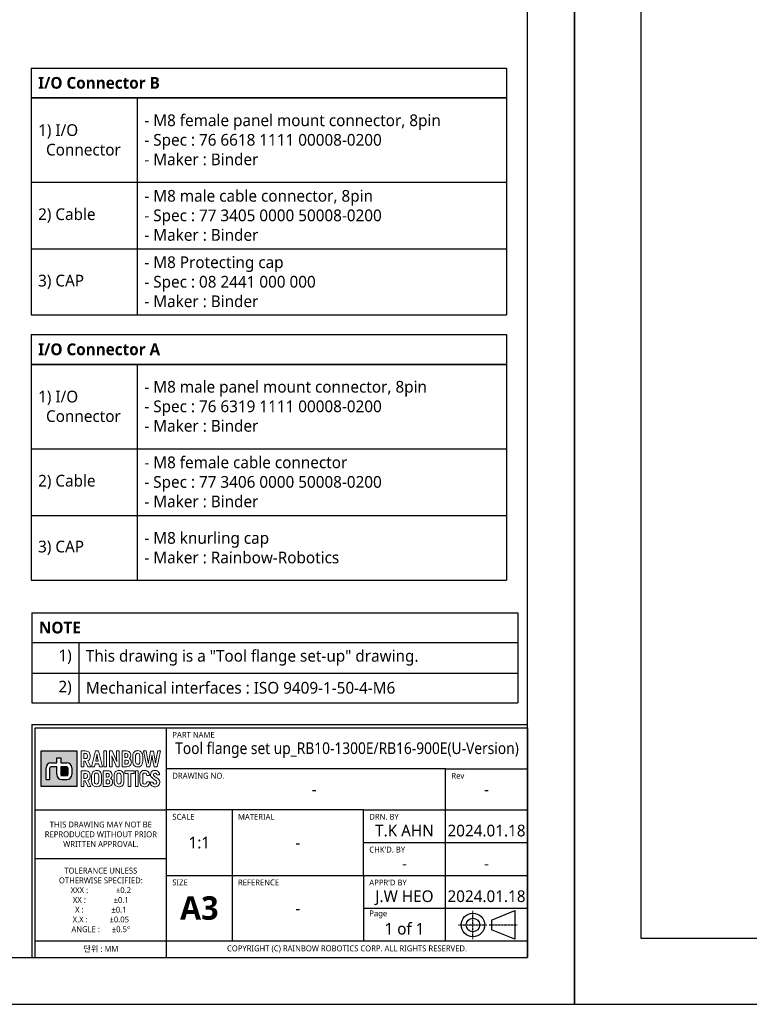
# Model space of a CAD drawing. Header units: millimetres. Extents: x 0 to 4378, y 0 to 2376.
# Tile 138 of 212: x 3666 to 3821, y 0 to 210. Entities that reach past the tile are written whole.
import ezdxf
from ezdxf.enums import TextEntityAlignment as Align

# ---------------------------------------------------------------- set-up
doc = ezdxf.new("R2010")
doc.units = ezdxf.units.MM
doc.header["$LTSCALE"] = 0.2
doc.linetypes.add('CENTER2', pattern=[1.125, 0.75, -0.125, 0.125, -0.125])
for name, color, linetype in [('02_Center Line', 1, 'CENTER2'), ('05_Section Line', 3, 'Continuous'), ('09_Table Line', 2, 'Continuous'), ('10_Drawing Template', 2, 'Continuous')]:
    doc.layers.add(name, color=color, linetype=linetype)
doc.layers.add('14_Mark', color=7, linetype='Continuous', true_color=0xe03c31)
doc.styles.add('Rainbow-2.5 Style', font='malgunsl.ttf')
doc.styles.add('Rainbow-4.0 Style', font='malgunsl.ttf')

# ---------------------------------------------------------------- blocks, each defined once
blk = doc.blocks.new('*T147')
at = {"color": 251, "transparency": 16777216}
for p, q in [((0, 0), (103.62, 0)), ((0, 0), (0, -19.18)), ((103.62, 0), (103.62, -19.18)), ((0, -6.31), (103.62, -6.31)), ((0, -6.36), (103.62, -6.36)), ((10, -6.36), (10, -19.18)), ((0, -12.85), (103.62, -12.85)), ((0, -19.18), (103.62, -19.18))]:
    blk.add_line(p, q, dxfattribs=at)
at = {"transparency": 16777216, "char_height": 2.5, "style": 'Rainbow-2.5 Style'}
for s, insert, width, attachment_point in [('{\\fMalgun Gothic|b1|i0|c129|p50;NOTE}', (1.5, -3.17), 100.6227, 4), ('1)', (8.5, -7.83), 7, 3), ('This drawing is a "Tool flange set-up" drawing.', (11.5, -9.59), 90.6227, 4), ('2)', (8.5, -16.01), 7, 6), ('Mechanical interfaces : ISO 9409-1-50-4-M6 ', (11.5, -16.01), 90.6227, 4)]:
    blk.add_mtext(s, dxfattribs=dict(at, insert=insert, width=width, attachment_point=attachment_point))
blk = doc.blocks.new('*T148')
at = {"color": 251, "transparency": 16777216}
for p, q in [((0, 0), (101.38, 0)), ((0, 0), (0, -52.41)), ((101.38, 0), (101.38, -52.41)), ((0, -6.31), (101.38, -6.31)), ((0, -6.36), (101.38, -6.36)), ((22.66, -6.36), (22.66, -52.41)), ((0, -24.34), (101.38, -24.34)), ((0, -38.57), (101.38, -38.57)), ((0, -52.41), (101.38, -52.41))]:
    blk.add_line(p, q, dxfattribs=at)
at = {"transparency": 16777216, "char_height": 2.5, "attachment_point": 4, "style": 'Rainbow-2.5 Style'}
for s, insert, width in [('{\\fMalgun Gothic|b1|i0|c129|p50;\\C3;I/O Connector A}', (1.5, -3.17), 98.3834), ('- M8 male panel mount connector, 8pin\\P- Spec : 76 6319 1111 00008-0200\\P- Maker : Binder', (24.16, -15.33), 75.7223), ('1) I/O\\P  Connector', (1.5, -15.33), 19.6611), ('- M8 female cable connector\\P- Spec : 77 3406 0000 50008-0200\\P- Maker : Binder', (24.16, -31.45), 75.7223), ('2) Cable', (1.5, -31.45), 19.6611), ('- M8 knurling cap\\P- Maker : Rainbow-Robotics', (24.16, -45.49), 75.7223), ('3) CAP', (1.5, -45.49), 19.6611)]:
    blk.add_mtext(s, dxfattribs=dict(at, insert=insert, width=width))
blk = doc.blocks.new('*T149')
at = {"color": 251, "transparency": 16777216}
for p, q in [((0, 0), (101.38, 0)), ((0, 0), (0, -52.66)), ((101.38, 0), (101.38, -52.66)), ((0, -6.31), (101.38, -6.31)), ((0, -6.36), (101.38, -6.36)), ((22.66, -6.36), (22.66, -52.66)), ((0, -24.33), (101.38, -24.33)), ((0, -38.54), (101.38, -38.54)), ((0, -52.66), (101.38, -52.66))]:
    blk.add_line(p, q, dxfattribs=at)
at = {"transparency": 16777216, "char_height": 2.5, "attachment_point": 4, "style": 'Rainbow-2.5 Style'}
for s, insert, width in [('{\\fMalgun Gothic|b1|i0|c129|p50;\\C3;I/O Connector B}', (1.5, -3.17), 98.3834), ('- M8 female panel mount connector, 8pin\\P- Spec : 76 6618 1111 00008-0200\\P- Maker : Binder', (24.16, -15.33), 75.7223), ('1) I/O\\P  Connector', (1.5, -15.33), 19.6611), ('- M8 male cable connector, 8pin\\P- Spec : 77 3405 0000 50008-0200\\P- Maker : Binder', (24.16, -31.44), 75.7223), ('2) Cable', (1.5, -31.44), 19.6611), ('- M8 Protecting cap\\P- Spec : 08 2441 000 000\\P- Maker : Binder', (24.16, -45.6), 75.7223), ('3) CAP', (1.5, -45.6), 19.6611)]:
    blk.add_mtext(s, dxfattribs=dict(at, insert=insert, width=width))
blk = doc.blocks.new('A$C04cd0c3c1123')
at = {"layer": '14_Mark'}
h = blk.add_hatch(color=256, dxfattribs=at)
h.dxf.hatch_style = 1
h.paths.add_polyline_path([(313.85, 54.05), (306.26, 54.05), (306.26, 46.45), (313.85, 46.45)])
h.paths.add_polyline_path([(312.8, 50.47), (312.8, 48.98, -0.414214), (311.75, 47.93), (310.68, 47.93, -0.414214), (309.63, 48.98), (309.63, 50.67), (308.37, 50.67, 0.414214), (308.16, 50.46), (308.16, 47.93), (307.31, 47.93), (307.31, 50.47, -0.414214), (308.36, 51.52), (309.63, 51.52), (309.63, 52.57), (310.48, 52.57), (310.48, 51.52), (311.75, 51.52, -0.414214)], flags=16)
h.paths.add_polyline_path([(311.95, 50.46), (311.95, 48.98, -0.414214), (311.74, 48.77), (310.69, 48.77, -0.414214), (310.48, 48.98), (310.48, 50.67), (311.74, 50.67, -0.414214)], flags=0)
h = blk.add_hatch(color=256, dxfattribs=at)
h.dxf.hatch_style = 1
h.paths.add_polyline_path([(311.95, 50.46, 0.414214), (311.74, 50.67), (310.48, 50.67), (310.48, 48.98, 0.414214), (310.69, 48.77), (311.74, 48.77, 0.414214), (311.95, 48.98)])
at = {"linetype": 'Continuous'}
for p, q in [((402.34, 17.94), (407.28, 19.98)), ((407.28, 19.98), (407.28, 13.91)), ((402.34, 17.94), (402.34, 15.85)), ((407.28, 13.91), (402.34, 15.85))]:
    blk.add_line(p, q, dxfattribs=at)
blk.add_lwpolyline([(0, 0), (420, 0), (420, 297), (0, 297)], close=True)
at = {"lineweight": 0}
for points in [[(315.71, 54.05), (314.78, 54.05), (314.78, 50.67), (315.37, 50.67), (315.37, 51.85), (315.64, 51.85)], [(315.7, 53.48), (315.81, 53.47), (315.99, 53.39), (316.1, 53.21), (316.14, 52.95), (316.13, 52.81), (316.06, 52.59), (315.92, 52.45), (315.7, 52.41), (315.37, 52.41)], [(315.37, 52.41), (315.37, 53.48), (315.7, 53.48)], [(316.61, 53.58), (316.48, 53.76), (316.4, 53.83), (316.21, 53.95), (315.98, 54.02), (315.71, 54.05)], [(316.56, 52.24), (316.66, 52.44), (316.72, 52.68), (316.75, 52.96), (316.74, 53.11), (316.69, 53.36), (316.61, 53.58)], [(318.5, 54.05), (317.86, 54.05), (317.04, 50.67), (317.65, 50.67), (317.79, 51.28), (318.58, 51.28)], [(317.91, 51.85), (318.04, 52.47), (318.06, 52.54), (318.09, 52.75), (318.13, 53.01), (318.17, 53.3), (318.19, 53.3)], [(318.19, 53.3), (318.21, 53.18), (318.25, 52.87), (318.3, 52.63), (318.32, 52.47), (318.46, 51.85), (317.91, 51.85)], [(318.58, 51.28), (318.71, 50.67), (319.33, 50.67), (318.5, 54.05)], [(321.43, 54.05), (320.84, 54.05), (320.84, 50.67), (321.42, 50.67), (321.42, 51.69), (321.42, 51.95), (321.41, 52.2), (321.4, 52.45), (321.38, 52.7), (321.35, 52.94), (321.37, 52.96)], [(321.37, 52.96), (321.38, 52.92), (321.44, 52.77), (321.54, 52.51), (321.68, 52.14), (322.33, 50.67)], [(322.4, 51.77), (322.38, 51.83), (322.28, 52.1), (322.22, 52.25), (322.13, 52.46), (321.43, 54.05)], [(322.33, 50.67), (322.92, 50.67), (322.92, 54.05)], [(322.92, 54.05), (322.33, 54.05), (322.33, 53.02), (322.34, 52.8), (322.35, 52.55), (322.36, 52.3), (322.39, 52.05), (322.42, 51.78), (322.4, 51.77)], [(324.5, 54.05), (323.52, 54.05), (323.52, 50.67), (324.53, 50.67), (324.58, 50.68), (324.84, 50.71), (325.06, 50.8), (325.25, 50.94), (325.28, 50.98), (325.41, 51.17)], [(324.41, 53.49), (324.6, 53.45), (324.75, 53.32), (324.79, 53.08), (324.76, 52.87), (324.64, 52.71), (324.43, 52.66), (324.11, 52.66)], [(324.11, 52.66), (324.11, 53.49), (324.41, 53.49)], [(325.28, 53.6), (325.15, 53.79), (324.98, 53.92), (324.76, 54.01), (324.5, 54.05)], [(325.41, 52.1), (325.29, 52.26), (325.08, 52.4), (325.14, 52.44), (325.28, 52.62)], [(325.28, 52.62), (325.36, 52.85), (325.39, 53.11), (325.39, 53.11), (325.36, 53.38), (325.28, 53.6)], [(326.87, 54.1), (326.72, 54.09), (326.48, 54.05), (326.26, 53.95), (326.09, 53.8), (325.99, 53.68), (325.89, 53.47), (325.82, 53.24), (325.81, 52.96), (325.81, 51.76), (325.81, 51.57), (325.87, 51.32), (325.95, 51.1)], [(325.95, 51.1), (326.09, 50.92), (326.17, 50.83), (326.37, 50.71), (326.6, 50.64), (326.87, 50.62), (327.01, 50.62), (327.26, 50.67), (327.47, 50.77), (327.65, 50.92), (327.74, 51.04), (327.84, 51.24), (327.91, 51.48), (327.93, 51.76), (327.93, 52.96), (327.92, 53.15), (327.87, 53.4), (327.78, 53.62)], [(326.87, 51.19), (326.72, 51.21), (326.55, 51.31), (326.45, 51.49), (326.41, 51.76), (326.41, 52.96), (326.43, 53.15), (326.51, 53.36), (326.65, 53.49), (326.87, 53.53)], [(327.78, 53.62), (327.65, 53.8), (327.56, 53.88), (327.36, 54.01), (327.13, 54.08), (326.87, 54.1)], [(326.87, 53.53), (327.01, 53.51), (327.18, 53.41), (327.28, 53.23), (327.32, 52.96), (327.32, 51.76), (327.3, 51.57), (327.22, 51.36), (327.08, 51.23), (326.87, 51.19)], [(328.68, 54.05), (328.07, 54.05), (328.82, 50.67)], [(329.13, 51.42), (329.11, 51.54), (329.08, 51.76), (329.04, 52.02), (328.98, 52.33), (328.68, 54.05)], [(328.82, 50.67), (329.45, 50.67), (329.73, 51.97), (329.75, 52.06), (329.8, 52.29), (329.84, 52.54), (329.87, 52.79), (329.9, 53.06), (329.92, 53.06)], [(330.22, 53.99), (329.59, 53.99), (329.3, 52.34), (329.25, 52.05), (329.2, 51.73), (329.16, 51.52), (329.15, 51.42), (329.13, 51.42)], [(329.92, 53.06), (329.93, 52.96), (329.95, 52.71), (329.99, 52.46), (330.03, 52.21), (330.08, 51.97), (330.36, 50.67)], [(330.66, 51.42), (330.65, 51.49), (330.62, 51.67), (330.58, 51.95), (330.52, 52.34), (330.22, 53.99)], [(330.36, 50.67), (330.99, 50.67), (331.74, 54.05)], [(331.74, 54.05), (331.13, 54.05), (330.83, 52.33), (330.79, 52.11), (330.74, 51.84), (330.71, 51.6), (330.68, 51.42), (330.66, 51.42)], [(315.64, 51.85), (316.24, 50.67), (316.9, 50.67), (316.21, 51.95)], [(316.21, 51.95), (316.22, 51.96), (316.41, 52.08), (316.56, 52.24)], [(324.44, 52.1), (324.58, 52.09), (324.79, 51.99), (324.85, 51.91), (324.91, 51.66), (324.91, 51.61), (324.84, 51.4), (324.69, 51.27), (324.44, 51.23), (324.11, 51.23)], [(324.11, 51.23), (324.11, 52.1), (324.44, 52.1)], [(325.41, 51.17), (325.49, 51.4), (325.52, 51.66), (325.49, 51.88), (325.41, 52.1)], [(315.71, 49.82), (314.78, 49.82), (314.78, 46.45), (315.37, 46.45), (315.37, 47.63), (315.64, 47.63)], [(315.7, 49.26), (315.81, 49.25), (315.99, 49.16), (316.1, 48.99), (316.14, 48.73), (316.13, 48.59), (316.06, 48.37), (315.92, 48.24), (315.7, 48.19), (315.37, 48.19)], [(315.37, 48.19), (315.37, 49.26), (315.7, 49.26)], [(316.61, 49.36), (316.48, 49.54), (316.4, 49.61), (316.21, 49.73), (315.98, 49.8), (315.71, 49.82)], [(316.56, 48.02), (316.66, 48.22), (316.72, 48.46), (316.75, 48.74), (316.74, 48.88), (316.69, 49.14), (316.61, 49.36)], [(318.1, 49.88), (317.96, 49.88), (317.71, 49.82), (317.5, 49.73), (317.32, 49.58), (317.22, 49.46), (317.12, 49.25), (317.06, 49.01), (317.04, 48.74), (317.04, 47.54), (317.05, 47.34), (317.09, 47.1), (317.19, 46.88)], [(317.19, 46.88), (317.32, 46.7), (317.41, 46.62), (317.6, 46.49), (317.83, 46.42), (318.1, 46.39), (318.24, 46.4), (318.49, 46.45), (318.7, 46.55), (318.88, 46.7), (318.97, 46.82), (319.08, 47.02), (319.13, 47.26), (319.16, 47.54), (319.16, 48.74), (319.15, 48.93), (319.1, 49.18), (319.01, 49.4)], [(318.1, 46.97), (317.95, 46.99), (317.78, 47.09), (317.68, 47.27), (317.65, 47.54), (317.65, 48.74), (317.66, 48.93), (317.74, 49.14), (317.89, 49.27), (318.1, 49.31)], [(319.01, 49.4), (318.88, 49.58), (318.79, 49.66), (318.59, 49.78), (318.36, 49.86), (318.1, 49.88)], [(318.1, 49.31), (318.24, 49.29), (318.41, 49.19), (318.51, 49.01), (318.55, 48.74), (318.55, 47.54), (318.53, 47.35), (318.45, 47.14), (318.31, 47.01), (318.1, 46.97)], [(320.51, 49.82), (319.52, 49.82), (319.52, 46.45), (320.59, 46.45), (320.84, 46.49), (321.06, 46.58), (321.25, 46.72), (321.28, 46.76), (321.41, 46.95)], [(320.42, 49.26), (320.6, 49.23), (320.75, 49.1), (320.8, 48.86), (320.77, 48.65), (320.65, 48.49), (320.43, 48.44), (320.11, 48.44)], [(320.11, 48.44), (320.11, 49.26), (320.42, 49.26)], [(321.29, 49.38), (321.15, 49.57), (320.98, 49.7), (320.77, 49.79), (320.51, 49.82)], [(321.41, 47.88), (321.29, 48.04), (321.09, 48.18), (321.14, 48.22), (321.28, 48.4)], [(321.28, 48.4), (321.37, 48.62), (321.4, 48.88), (321.4, 48.89), (321.37, 49.15), (321.29, 49.38)], [(322.87, 49.88), (322.73, 49.88), (322.48, 49.82), (322.27, 49.73), (322.09, 49.58), (322, 49.46), (321.89, 49.25), (321.83, 49.01), (321.81, 48.74), (321.81, 47.54), (321.82, 47.34), (321.87, 47.1), (321.96, 46.88)], [(321.96, 46.88), (322.09, 46.7), (322.18, 46.62), (322.38, 46.49), (322.61, 46.42), (322.87, 46.39), (323.01, 46.4), (323.26, 46.45), (323.47, 46.55), (323.65, 46.7), (323.75, 46.82), (323.85, 47.02), (323.91, 47.26), (323.93, 47.54), (323.93, 48.74), (323.92, 48.93), (323.87, 49.18), (323.78, 49.4)], [(322.87, 46.97), (322.72, 46.99), (322.56, 47.09), (322.45, 47.27), (322.42, 47.54), (322.42, 48.74), (322.43, 48.93), (322.51, 49.14), (322.66, 49.27), (322.87, 49.31)], [(323.78, 49.4), (323.65, 49.58), (323.56, 49.66), (323.37, 49.78), (323.14, 49.86), (322.87, 49.88)], [(322.87, 49.31), (323.02, 49.29), (323.19, 49.19), (323.29, 49.01), (323.32, 48.74), (323.32, 47.54), (323.31, 47.35), (323.23, 47.14), (323.08, 47.01), (322.87, 46.97)], [(327.41, 49.33), (327.35, 49.09), (327.32, 48.81), (327.32, 47.47), (327.33, 47.33), (327.37, 47.07), (327.46, 46.85), (327.59, 46.67), (327.65, 46.62), (327.84, 46.5), (328.07, 46.42), (328.33, 46.39), (328.45, 46.4), (328.7, 46.44), (328.92, 46.53), (329.1, 46.67), (329.17, 46.75), (329.28, 46.95)], [(328.33, 49.89), (328.24, 49.89), (327.99, 49.85), (327.77, 49.75), (327.59, 49.61), (327.52, 49.53), (327.41, 49.33)], [(328.33, 46.97), (328.28, 46.97), (328.09, 47.04), (327.97, 47.2), (327.94, 47.47), (327.94, 48.88), (327.99, 49.12), (328.12, 49.27), (328.33, 49.32)], [(328.33, 49.32), (328.45, 49.31), (328.66, 49.2), (328.73, 49.09), (328.78, 48.82), (329.37, 48.82), (329.36, 48.97), (329.31, 49.22), (329.22, 49.44), (329.08, 49.62), (329.03, 49.67), (328.83, 49.79), (328.6, 49.87), (328.33, 49.89)], [(330.55, 49.89), (330.52, 49.89), (330.26, 49.86), (330.04, 49.78), (329.85, 49.65), (329.72, 49.48), (329.63, 49.27), (329.59, 49.01), (329.61, 48.81), (329.7, 48.58), (329.78, 48.44), (329.95, 48.27), (330.06, 48.17), (330.27, 48.03), (330.39, 47.95), (330.6, 47.82), (330.67, 47.77), (330.85, 47.6), (330.87, 47.57), (330.95, 47.34), (330.95, 47.28), (330.85, 47.07), (330.79, 47.02), (330.55, 46.96)], [(331.45, 46.86), (331.54, 47.08), (331.57, 47.33), (331.56, 47.49), (331.49, 47.73), (331.44, 47.83), (331.3, 48.03), (331.22, 48.09), (331.03, 48.25), (330.95, 48.3), (330.74, 48.43), (330.68, 48.46), (330.47, 48.6), (330.45, 48.61), (330.27, 48.78), (330.19, 49), (330.2, 49.02), (330.29, 49.23), (330.31, 49.25), (330.55, 49.32)], [(331.39, 49.45), (331.26, 49.63), (331.23, 49.66), (331.04, 49.79), (330.81, 49.86), (330.55, 49.89)], [(330.55, 49.32), (330.71, 49.29), (330.86, 49.16), (330.91, 48.92), (331.52, 48.92), (331.52, 48.97), (331.48, 49.23), (331.39, 49.45)], [(315.64, 47.63), (316.24, 46.45), (316.9, 46.45), (316.21, 47.73)], [(316.21, 47.73), (316.22, 47.74), (316.41, 47.86), (316.56, 48.02)], [(320.44, 47.88), (320.59, 47.87), (320.79, 47.77), (320.86, 47.69), (320.91, 47.44), (320.91, 47.38), (320.85, 47.18), (320.69, 47.05), (320.45, 47.01), (320.11, 47.01)], [(320.11, 47.01), (320.11, 47.88), (320.44, 47.88)], [(321.41, 46.95), (321.49, 47.18), (321.52, 47.44), (321.5, 47.66), (321.41, 47.88)], [(329.39, 47.45), (328.79, 47.45), (328.77, 47.29), (328.66, 47.09), (328.58, 47.02), (328.33, 46.97)], [(329.28, 46.95), (329.35, 47.18), (329.39, 47.45)], [(330.13, 47.41), (329.53, 47.41), (329.53, 47.31), (329.57, 47.05), (329.67, 46.84), (329.81, 46.66), (329.85, 46.61), (330.05, 46.49), (330.28, 46.41), (330.55, 46.39), (330.63, 46.39), (330.89, 46.43), (331.11, 46.52), (331.29, 46.66), (331.31, 46.67), (331.45, 46.86)], [(330.55, 46.96), (330.53, 46.96), (330.31, 47.02), (330.18, 47.16), (330.13, 47.41)]]:
    blk.add_lwpolyline(points, dxfattribs=at)
for points in [[(319.65, 54.05), (320.24, 54.05), (320.24, 50.67), (319.65, 50.67), (319.65, 54.05)], [(326.09, 49.82), (324.13, 49.82), (324.13, 49.26), (324.8, 49.26), (324.8, 46.45), (325.41, 46.45), (325.41, 49.26), (326.09, 49.26)], [(326.37, 49.82), (326.96, 49.82), (326.96, 46.45), (326.37, 46.45), (326.37, 49.82)]]:
    blk.add_lwpolyline(points, close=True, dxfattribs=at)
at = {"linetype": 'Continuous'}
for radius in [2.51, 1.44]:
    blk.add_circle((398.35, 16.93), radius, dxfattribs=at)
at = {"layer": '02_Center Line'}
for p, q in [((398.35, 13.92), (398.35, 19.99)), ((395.29, 16.93), (401.37, 16.93)), ((401.85, 16.93), (407.82, 16.93))]:
    blk.add_line(p, q, dxfattribs=at)
at = {"layer": '05_Section Line', "linetype": 'Continuous'}
for q in [(410, 59.7), (304.3, 10)]:
    blk.add_line((304.3, 59.7), q, dxfattribs=at)
blk.add_lwpolyline([(410, 10), (410, 287), (10, 287), (10, 10)], close=True, dxfattribs=at)
at = {"layer": '09_Table Line'}
for p, q in [((305, 41.5), (305, 59)), ((305, 59), (333, 59)), ((333, 10), (333, 59)), ((333, 59), (410, 59)), ((410, 59), (410, 10)), ((392.5, 50.25), (333, 50.25)), ((392.5, 50.25), (410, 50.25)), ((392.5, 41.5), (392.5, 50.25)), ((305, 41.5), (333, 41.5)), ((305, 31), (305, 41.5)), ((375, 41.5), (333, 41.5)), ((347, 41.5), (347, 13.5)), ((375, 41.5), (392.5, 41.5)), ((375, 34.5), (375, 41.5)), ((392.5, 34.5), (392.5, 41.5)), ((392.5, 41.5), (410, 41.5)), ((375, 34.5), (392.5, 34.5)), ((375, 27.5), (375, 34.5)), ((392.5, 27.5), (392.5, 34.5)), ((392.5, 34.5), (410, 34.5)), ((333, 31), (305, 31)), ((305, 23.42), (305, 31)), ((333, 27.5), (410, 27.5)), ((375, 27.5), (375, 20.5)), ((392.5, 20.5), (392.5, 27.5)), ((305, 10), (305, 23.42)), ((375, 20.5), (375, 13.5)), ((375, 20.5), (392.5, 20.5)), ((392.5, 13.5), (392.5, 20.5)), ((392.5, 20.5), (410, 20.5)), ((333, 13.5), (305, 13.5)), ((410, 13.5), (333, 13.5)), ((305, 10), (333, 10)), ((333, 10), (410, 10))]:
    blk.add_line(p, q, dxfattribs=at)
at = {"layer": '14_Mark'}
for p, q in [((309.63, 51.52), (309.63, 52.57)), ((309.63, 52.57), (310.48, 52.57)), ((310.48, 52.57), (310.48, 51.52)), ((307.31, 47.93), (307.31, 50.47)), ((308.16, 47.93), (308.16, 50.46)), ((308.36, 51.52), (309.63, 51.52)), ((309.63, 50.67), (308.37, 50.67)), ((309.63, 48.98), (309.63, 50.67)), ((310.48, 51.52), (311.75, 51.52)), ((311.74, 50.67), (310.48, 50.67)), ((310.48, 50.67), (310.48, 48.98)), ((311.95, 50.46), (311.95, 48.98)), ((312.8, 50.47), (312.8, 48.98)), ((310.69, 48.77), (311.74, 48.77)), ((307.31, 47.93), (308.16, 47.93)), ((310.68, 47.93), (311.75, 47.93))]:
    blk.add_line(p, q, dxfattribs=at)
blk.add_lwpolyline([(306.26, 54.05), (313.85, 54.05), (313.85, 46.45), (306.26, 46.45)], close=True, dxfattribs=at)
for centre, radius, start, end in [((308.36, 50.47), 1.05, 90, 180), ((308.37, 50.46), 0.21, 90, 180), ((311.74, 50.46), 0.21, 0, 90), ((311.75, 50.47), 1.05, 0, 90), ((310.68, 48.98), 1.05, 180, 270), ((310.69, 48.98), 0.21, 180, 270), ((311.74, 48.98), 0.21, 270, 0), ((311.75, 48.98), 1.05, 270, 0)]:
    blk.add_arc(centre, radius, start, end, dxfattribs=at)
at = {"color": 2, "linetype": 'Continuous', "char_height": 1.25, "width": 28, "attachment_point": 5, "style": 'Rainbow-2.5 Style'}
for s, insert in [('{\\C256;THIS DRAWING MAY NOT BE \\PREPRODUCED WITHOUT PRIOR \\PWRITTEN APPROVAL.}', (319, 36.25)), ('{\\C256;TOLERANCE UNLESS \\POTHERWISE SPECIFIED:\\PXXX :              %%P0.2\\PXX :              %%P0.1  \\PX :              %%P0.1\\PX.X :           %%P0.05\\PANGLE :      %%P0.5%%D}', (319, 22.25)), ('{\\C256;단위 : MM}', (319, 11.75))]:
    blk.add_mtext(s, dxfattribs=dict(at, insert=insert))
at = {"insert": (340, 20.5), "char_height": 5, "width": 14, "attachment_point": 5, "style": 'Rainbow-2.5 Style'}
blk.add_mtext('{\\fMalgun Gothic|b1|i0|c129|p50;A3}', dxfattribs=at)
at = {"linetype": 'Continuous', "insert": (371.5, 11.79), "char_height": 1.25, "width": 77, "attachment_point": 5, "style": 'Rainbow-2.5 Style'}
blk.add_mtext('COPYRIGHT (C) RAINBOW ROBOTICS CORP. ALL RIGHTS RESERVED.', dxfattribs=at)
at = {"linetype": 'Continuous', "style": 'Rainbow-2.5 Style'}
for tag, p in [('PART_NAME', (371.5, 54.62)), ('DRAWING_NO', (364.5, 45.87)), ('REV', (401.25, 45.87)), ('제도', (383.75, 37.06)), ('DATE_1', (401.25, 37.06)), ('SCALE', (340, 34.5)), ('MATERIAL', (361, 34.5)), ('검도', (383.75, 30.06)), ('DATE_2', (401.25, 30.06)), ('승인', (383.75, 23.06)), ('DATE_3', (401.25, 23.06)), ('REFERENCE', (361, 20.5)), ('PAGE', (383.75, 16.12))]:
    blk.add_attdef(tag, text='', height=2.5, dxfattribs=at).set_placement(p, align=Align.MIDDLE_CENTER)
at = {"layer": '10_Drawing Template', "linetype": 'Continuous', "char_height": 1.25, "attachment_point": 7, "style": 'Rainbow-2.5 Style'}
for s, insert in [('PART NAME', (334.25, 56.85)), ('DRAWING NO.', (334.25, 48.1)), ('Rev', (393.75, 48.1)), ('SCALE', (334.25, 39.35)), ('MATERIAL', (348.25, 39.35)), ('DRN. BY', (376.25, 39.35)), ("CHK'D. BY", (376.25, 32.35)), ('SIZE', (334.25, 25.35)), ('REFERENCE', (348.25, 25.35)), ("APPR'D BY", (376.25, 25.35)), ('Page', (376.25, 18.35))]:
    blk.add_mtext(s, dxfattribs=dict(at, insert=insert))
blk = doc.blocks.new('A$C5c51ae111123')
blk.add_lwpolyline([(0, 0), (594, 0), (594, 420), (0, 420)], close=True)
at = {"layer": '05_Section Line', "linetype": 'Continuous'}
blk.add_lwpolyline([(579.86, 14.14), (579.86, 405.9), (14.14, 405.9), (14.14, 14.14)], close=True, dxfattribs=at)
at = {"linetype": 'Continuous', "style": 'Rainbow-4.0 Style'}
for tag, p in [('PART_NAME', (525.41, 77.26)), ('DRAWING_NO', (515.51, 64.88)), ('REV', (567.48, 64.88)), ('제도', (542.73, 52.41)), ('DATE_1', (567.48, 52.41)), ('SCALE', (480.86, 48.79)), ('MATERIAL', (510.56, 48.79)), ('검도', (542.73, 42.51)), ('DATE_2', (567.48, 42.51)), ('승인', (542.73, 32.61)), ('DATE_3', (567.48, 32.61)), ('REFERENCE', (510.56, 28.99)), ('PAGE', (542.73, 22.81))]:
    blk.add_attdef(tag, text='', height=3.54, dxfattribs=at).set_placement(p, align=Align.MIDDLE_CENTER)

msp = doc.modelspace()

# ---------------------------------------------------------------- block references
for name, p in [('A$C5c51ae111123', (3784, 0)), ('*T149', (3668.125, 199.681)), ('*T148', (3668.125, 142.847)), ('*T147', (3668.3, 83.495))]:
    msp.add_blockref(name, p)
ref = msp.add_blockref('A$C04cd0c3c1123', (3364, 0))
ref.add_attrib('승인', 'J.W HEO', dxfattribs={"linetype": 'Continuous', "height": 2.5, "style": 'Rainbow-2.5 Style'}).set_placement((3747.75, 23.055), align=Align.MIDDLE_CENTER)
ref.add_attrib('검도', '-', dxfattribs={"linetype": 'Continuous', "height": 2.5, "style": 'Rainbow-2.5 Style'}).set_placement((3747.75, 30.055), align=Align.MIDDLE_CENTER)
ref.add_attrib('제도', 'T.K AHN', dxfattribs={"linetype": 'Continuous', "height": 2.5, "style": 'Rainbow-2.5 Style'}).set_placement((3747.75, 37.055), align=Align.MIDDLE_CENTER)
ref.add_attrib('REV', '-', dxfattribs={"linetype": 'Continuous', "height": 2.5, "style": 'Rainbow-2.5 Style'}).set_placement((3765.25, 45.875), align=Align.MIDDLE_CENTER)
ref.add_attrib('PART_NAME', 'Tool flange set up_RB10-1300E/RB16-900E(U-Version)', dxfattribs={"linetype": 'Continuous', "height": 2.5, "style": 'Rainbow-2.5 Style', "width": 0.9}).set_placement((3735.5, 54.625), align=Align.MIDDLE_CENTER)
ref.add_attrib('DRAWING_NO', '-', dxfattribs={"linetype": 'Continuous', "height": 2.5, "style": 'Rainbow-2.5 Style'}).set_placement((3728.5, 45.875), align=Align.MIDDLE_CENTER)
ref.add_attrib('SCALE', '1:1', dxfattribs={"linetype": 'Continuous', "height": 2.5, "style": 'Rainbow-2.5 Style'}).set_placement((3704, 34.5), align=Align.MIDDLE_CENTER)
ref.add_attrib('MATERIAL', '-', dxfattribs={"linetype": 'Continuous', "height": 2.5, "style": 'Rainbow-2.5 Style'}).set_placement((3725, 34.5), align=Align.MIDDLE_CENTER)
ref.add_attrib('REFERENCE', '-', dxfattribs={"linetype": 'Continuous', "height": 2.5, "style": 'Rainbow-2.5 Style'}).set_placement((3725, 20.5), align=Align.MIDDLE_CENTER)
ref.add_attrib('PAGE', '1 of 1', dxfattribs={"linetype": 'Continuous', "height": 2.5, "style": 'Rainbow-2.5 Style'}).set_placement((3747.75, 16.125), align=Align.MIDDLE_CENTER)
ref.add_attrib('DATE_1', '2024.01.18', dxfattribs={"linetype": 'Continuous', "height": 2.5, "style": 'Rainbow-2.5 Style'}).set_placement((3765.25, 37.055), align=Align.MIDDLE_CENTER)
ref.add_attrib('DATE_2', '-', dxfattribs={"linetype": 'Continuous', "height": 2.5, "style": 'Rainbow-2.5 Style'}).set_placement((3765.25, 30.055), align=Align.MIDDLE_CENTER)
ref.add_attrib('DATE_3', '2024.01.18', dxfattribs={"linetype": 'Continuous', "height": 2.5, "style": 'Rainbow-2.5 Style'}).set_placement((3765.25, 23.055), align=Align.MIDDLE_CENTER)

doc.saveas('drawing.dxf')
